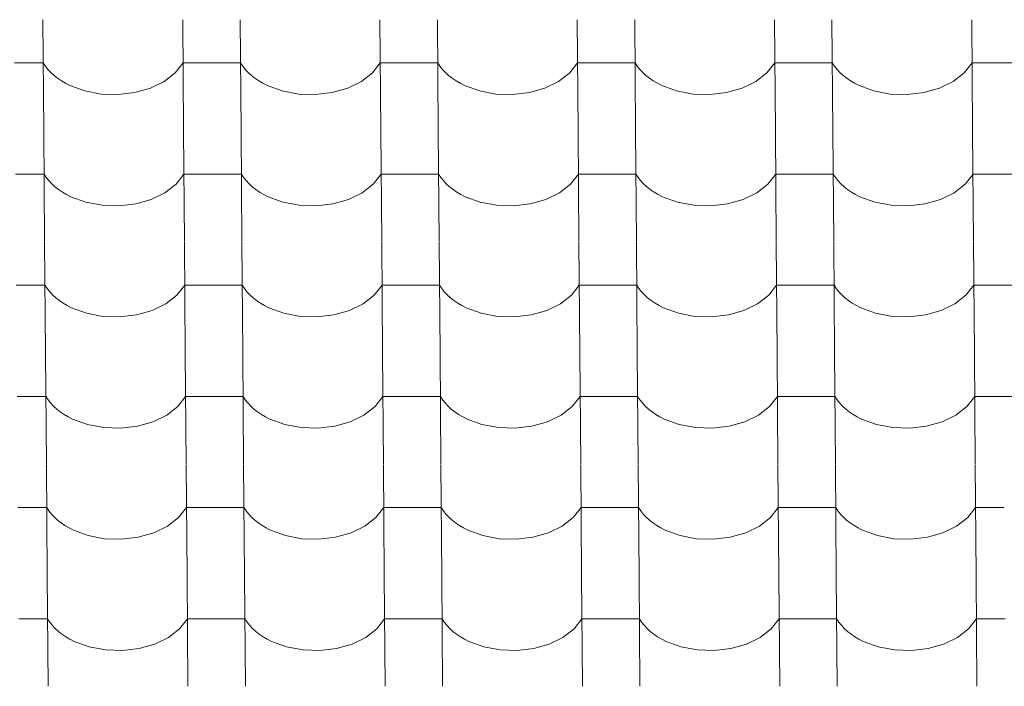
# Model space of a CAD drawing. Header units: millimetres. Extents: x -27785 to 104762, y -947 to 11132.
# Tile 30 of 146: x -18081 to -17258, y 9829 to 10386. Entities that reach past the tile are written whole.
import ezdxf

# ---------------------------------------------------------------- set-up
doc = ezdxf.new("R2010")
doc.units = ezdxf.units.MM
doc.header["$MEASUREMENT"] = 0
doc.layers.add('POHLED JIŽNÍ_1_Bourané_Výplně - Povrchové', color=7, linetype='Continuous')
doc.layers.add('POHLED JIŽNÍ_1_Konstrukce - nosné', color=7, linetype='Continuous')

# ---------------------------------------------------------------- blocks, each defined once
blk = doc.blocks.new('*X2', base_point=(-29303.7, -27473.93))
at = {"layer": 'POHLED JIŽNÍ_1_Bourané_Výplně - Povrchové', "color": 7, "linetype": 'Continuous', "lineweight": 13}
for p, q in [((-18061.8, 10386.43), (-18061.07, 10293.76)), ((-17944.83, 10386.43), (-17944.11, 10293.76)), ((-17896.8, 10386.43), (-17896.08, 10293.76)), ((-17779.84, 10386.43), (-17779.12, 10293.76)), ((-17731.8, 10386.43), (-17731.08, 10293.76)), ((-17614.84, 10386.43), (-17614.12, 10293.76)), ((-17566.81, 10386.43), (-17566.09, 10293.76)), ((-17449.85, 10386.43), (-17449.12, 10293.76)), ((-17401.81, 10386.43), (-17401.09, 10293.76)), ((-17284.85, 10386.43), (-17284.13, 10293.76)), ((-18061.51, 10350.28), (-18085.53, 10350.28)), ((-18061.51, 10350.28), (-18059.67, 10347.48)), ((-18059.67, 10347.48), (-18057.53, 10344.79)), ((-18057.53, 10344.79), (-18055.1, 10342.2)), ((-17951.15, 10341.89), (-17944.55, 10350.28)), ((-17920.54, 10350.28), (-17944.55, 10350.28)), ((-17896.52, 10350.28), (-17920.54, 10350.28)), ((-17896.52, 10350.28), (-17894.67, 10347.48)), ((-17894.67, 10347.48), (-17892.53, 10344.79)), ((-17892.53, 10344.79), (-17890.1, 10342.2)), ((-17786.16, 10341.89), (-17779.56, 10350.28)), ((-17755.54, 10350.28), (-17779.56, 10350.28)), ((-17731.52, 10350.28), (-17755.54, 10350.28)), ((-17731.52, 10350.28), (-17729.68, 10347.48)), ((-17729.68, 10347.48), (-17727.53, 10344.79)), ((-17727.53, 10344.79), (-17725.11, 10342.2)), ((-17621.16, 10341.89), (-17614.56, 10350.28)), ((-17590.54, 10350.28), (-17614.56, 10350.28)), ((-17566.53, 10350.28), (-17590.54, 10350.28)), ((-17566.53, 10350.28), (-17564.68, 10347.48)), ((-17564.68, 10347.48), (-17562.54, 10344.79)), ((-17562.54, 10344.79), (-17560.11, 10342.2)), ((-17456.17, 10341.89), (-17449.56, 10350.28)), ((-17425.55, 10350.28), (-17449.56, 10350.28)), ((-17401.53, 10350.28), (-17425.55, 10350.28)), ((-17401.53, 10350.28), (-17399.68, 10347.48)), ((-17399.68, 10347.48), (-17397.54, 10344.79)), ((-17397.54, 10344.79), (-17395.11, 10342.2)), ((-17291.17, 10341.89), (-17284.57, 10350.28)), ((-17260.55, 10350.28), (-17284.57, 10350.28)), ((-17236.53, 10350.28), (-17260.55, 10350.28)), ((-18055.1, 10342.2), (-18052.4, 10339.74)), ((-18052.4, 10339.74), (-18049.44, 10337.41)), ((-18049.44, 10337.41), (-18046.24, 10335.23)), ((-17960.41, 10334.72), (-17951.15, 10341.89)), ((-17890.1, 10342.2), (-17887.4, 10339.74)), ((-17887.4, 10339.74), (-17884.44, 10337.41)), ((-17884.44, 10337.41), (-17881.24, 10335.23)), ((-17795.41, 10334.72), (-17786.16, 10341.89)), ((-17725.11, 10342.2), (-17722.41, 10339.74)), ((-17722.41, 10339.74), (-17719.45, 10337.41)), ((-17719.45, 10337.41), (-17716.25, 10335.23)), ((-17630.42, 10334.72), (-17621.16, 10341.89)), ((-17560.11, 10342.2), (-17557.41, 10339.74)), ((-17557.41, 10339.74), (-17554.45, 10337.41)), ((-17554.45, 10337.41), (-17551.25, 10335.23)), ((-17465.42, 10334.72), (-17456.17, 10341.89)), ((-17395.11, 10342.2), (-17392.41, 10339.74)), ((-17392.41, 10339.74), (-17389.46, 10337.41)), ((-17389.46, 10337.41), (-17386.25, 10335.23)), ((-17300.43, 10334.72), (-17291.17, 10341.89)), ((-18046.24, 10335.23), (-18042.81, 10333.21)), ((-18042.81, 10333.21), (-18039.17, 10331.36)), ((-18039.17, 10331.36), (-18026.7, 10326.79)), ((-17984.87, 10325.4), (-17971.84, 10329.13)), ((-17971.84, 10329.13), (-17960.41, 10334.72)), ((-17881.24, 10335.23), (-17877.81, 10333.21)), ((-17877.81, 10333.21), (-17874.18, 10331.36)), ((-17874.18, 10331.36), (-17861.7, 10326.79)), ((-17819.88, 10325.4), (-17806.85, 10329.13)), ((-17806.85, 10329.13), (-17795.41, 10334.72)), ((-17716.25, 10335.23), (-17712.82, 10333.21)), ((-17712.82, 10333.21), (-17709.18, 10331.36)), ((-17709.18, 10331.36), (-17696.7, 10326.79)), ((-17654.88, 10325.4), (-17641.85, 10329.13)), ((-17641.85, 10329.13), (-17630.42, 10334.72)), ((-17551.25, 10335.23), (-17547.82, 10333.21)), ((-17547.82, 10333.21), (-17544.19, 10331.36)), ((-17544.19, 10331.36), (-17531.71, 10326.79)), ((-17489.88, 10325.4), (-17476.85, 10329.13)), ((-17476.85, 10329.13), (-17465.42, 10334.72)), ((-17386.25, 10335.23), (-17382.83, 10333.21)), ((-17382.83, 10333.21), (-17379.19, 10331.36)), ((-17379.19, 10331.36), (-17366.71, 10326.79)), ((-17324.89, 10325.4), (-17311.86, 10329.13)), ((-17311.86, 10329.13), (-17300.43, 10334.72)), ((-18026.7, 10326.79), (-18013.02, 10324.2)), ((-18013.02, 10324.2), (-17998.83, 10323.73)), ((-17998.83, 10323.73), (-17984.87, 10325.4)), ((-17861.7, 10326.79), (-17848.02, 10324.2)), ((-17848.02, 10324.2), (-17833.84, 10323.73)), ((-17833.84, 10323.73), (-17819.88, 10325.4)), ((-17696.7, 10326.79), (-17683.02, 10324.2)), ((-17683.02, 10324.2), (-17668.84, 10323.73)), ((-17668.84, 10323.73), (-17654.88, 10325.4)), ((-17531.71, 10326.79), (-17518.03, 10324.2)), ((-17518.03, 10324.2), (-17503.85, 10323.73)), ((-17503.85, 10323.73), (-17489.88, 10325.4)), ((-17366.71, 10326.79), (-17353.03, 10324.2)), ((-17353.03, 10324.2), (-17338.85, 10323.73)), ((-17338.85, 10323.73), (-17324.89, 10325.4)), ((-18061.07, 10293.42), (-18060.35, 10200.75)), ((-17944.11, 10293.42), (-17943.39, 10200.75)), ((-17896.08, 10293.42), (-17895.35, 10200.75)), ((-17779.11, 10293.42), (-17778.39, 10200.75)), ((-17731.08, 10293.42), (-17730.36, 10200.75)), ((-17614.12, 10293.42), (-17613.4, 10200.75)), ((-17566.08, 10293.42), (-17565.36, 10200.75)), ((-17449.12, 10293.42), (-17448.4, 10200.75)), ((-17401.09, 10293.42), (-17400.37, 10200.75)), ((-17284.13, 10293.42), (-17283.41, 10200.75)), ((-18060.79, 10257.27), (-18084.81, 10257.27)), ((-18060.79, 10257.27), (-18058.94, 10254.47)), ((-18058.94, 10254.47), (-18056.8, 10251.78)), ((-17950.43, 10248.88), (-17943.83, 10257.27)), ((-17919.81, 10257.27), (-17943.83, 10257.27)), ((-17895.79, 10257.27), (-17919.81, 10257.27)), ((-17895.79, 10257.27), (-17893.95, 10254.47)), ((-17893.95, 10254.47), (-17891.81, 10251.78)), ((-17785.44, 10248.88), (-17778.83, 10257.27)), ((-17754.82, 10257.27), (-17778.83, 10257.27)), ((-17730.8, 10257.27), (-17754.82, 10257.27)), ((-17730.8, 10257.27), (-17728.95, 10254.47)), ((-17728.95, 10254.47), (-17726.81, 10251.78)), ((-17620.44, 10248.88), (-17613.84, 10257.27)), ((-17589.82, 10257.27), (-17613.84, 10257.27)), ((-17565.8, 10257.27), (-17589.82, 10257.27)), ((-17565.8, 10257.27), (-17563.96, 10254.47)), ((-17563.96, 10254.47), (-17561.81, 10251.78)), ((-17455.44, 10248.88), (-17448.84, 10257.27)), ((-17424.82, 10257.27), (-17448.84, 10257.27)), ((-17400.81, 10257.27), (-17424.82, 10257.27)), ((-17400.81, 10257.27), (-17398.96, 10254.47)), ((-17398.96, 10254.47), (-17396.82, 10251.78)), ((-17290.45, 10248.88), (-17283.84, 10257.27)), ((-17259.83, 10257.27), (-17283.84, 10257.27)), ((-17235.81, 10257.27), (-17259.83, 10257.27)), ((-18056.8, 10251.78), (-18054.37, 10249.19)), ((-18054.37, 10249.19), (-18051.67, 10246.73)), ((-18051.67, 10246.73), (-18048.72, 10244.4)), ((-17959.69, 10241.71), (-17950.43, 10248.88)), ((-17891.81, 10251.78), (-17889.38, 10249.19)), ((-17889.38, 10249.19), (-17886.68, 10246.73)), ((-17886.68, 10246.73), (-17883.72, 10244.4)), ((-17794.69, 10241.71), (-17785.44, 10248.88)), ((-17726.81, 10251.78), (-17724.38, 10249.19)), ((-17724.38, 10249.19), (-17721.68, 10246.73)), ((-17721.68, 10246.73), (-17718.72, 10244.4)), ((-17629.69, 10241.71), (-17620.44, 10248.88)), ((-17561.81, 10251.78), (-17559.39, 10249.19)), ((-17559.39, 10249.19), (-17556.69, 10246.73)), ((-17556.69, 10246.73), (-17553.73, 10244.4)), ((-17464.7, 10241.71), (-17455.44, 10248.88)), ((-17396.82, 10251.78), (-17394.39, 10249.19)), ((-17394.39, 10249.19), (-17391.69, 10246.73)), ((-17391.69, 10246.73), (-17388.73, 10244.4)), ((-17299.7, 10241.71), (-17290.45, 10248.88)), ((-18048.72, 10244.4), (-18045.51, 10242.22)), ((-18045.51, 10242.22), (-18042.09, 10240.2)), ((-18042.09, 10240.2), (-18038.45, 10238.35)), ((-18038.45, 10238.35), (-18025.97, 10233.78)), ((-17971.12, 10236.12), (-17959.69, 10241.71)), ((-17883.72, 10244.4), (-17880.52, 10242.22)), ((-17880.52, 10242.22), (-17877.09, 10240.2)), ((-17877.09, 10240.2), (-17873.45, 10238.35)), ((-17873.45, 10238.35), (-17860.98, 10233.78)), ((-17806.12, 10236.12), (-17794.69, 10241.71)), ((-17718.72, 10244.4), (-17715.52, 10242.22)), ((-17715.52, 10242.22), (-17712.09, 10240.2)), ((-17712.09, 10240.2), (-17708.46, 10238.35)), ((-17708.46, 10238.35), (-17695.98, 10233.78)), ((-17641.13, 10236.12), (-17629.69, 10241.71)), ((-17553.73, 10244.4), (-17550.53, 10242.22)), ((-17550.53, 10242.22), (-17547.1, 10240.2)), ((-17547.1, 10240.2), (-17543.46, 10238.35)), ((-17543.46, 10238.35), (-17530.98, 10233.78)), ((-17476.13, 10236.12), (-17464.7, 10241.71)), ((-17388.73, 10244.4), (-17385.53, 10242.22)), ((-17385.53, 10242.22), (-17382.1, 10240.2)), ((-17382.1, 10240.2), (-17378.47, 10238.35)), ((-17378.47, 10238.35), (-17365.99, 10233.78)), ((-17311.13, 10236.12), (-17299.7, 10241.71)), ((-18025.97, 10233.78), (-18012.29, 10231.19)), ((-18012.29, 10231.19), (-17998.11, 10230.72)), ((-17998.11, 10230.72), (-17984.15, 10232.39)), ((-17984.15, 10232.39), (-17971.12, 10236.12)), ((-17860.98, 10233.78), (-17847.3, 10231.19)), ((-17847.3, 10231.19), (-17833.11, 10230.72)), ((-17833.11, 10230.72), (-17819.15, 10232.39)), ((-17819.15, 10232.39), (-17806.12, 10236.12)), ((-17695.98, 10233.78), (-17682.3, 10231.19)), ((-17682.3, 10231.19), (-17668.12, 10230.72)), ((-17668.12, 10230.72), (-17654.16, 10232.39)), ((-17654.16, 10232.39), (-17641.13, 10236.12)), ((-17530.98, 10233.78), (-17517.3, 10231.19)), ((-17517.3, 10231.19), (-17503.12, 10230.72)), ((-17503.12, 10230.72), (-17489.16, 10232.39)), ((-17489.16, 10232.39), (-17476.13, 10236.12)), ((-17365.99, 10233.78), (-17352.31, 10231.19)), ((-17352.31, 10231.19), (-17338.13, 10230.72)), ((-17338.13, 10230.72), (-17324.16, 10232.39)), ((-17324.16, 10232.39), (-17311.13, 10236.12)), ((-18060.35, 10200.41), (-18059.63, 10107.74)), ((-17943.39, 10200.41), (-17942.67, 10107.74)), ((-17895.35, 10200.41), (-17894.63, 10107.74)), ((-17778.39, 10200.41), (-17777.67, 10107.74)), ((-17730.36, 10200.41), (-17729.64, 10107.74)), ((-17613.39, 10200.41), (-17612.67, 10107.74)), ((-17565.36, 10200.41), (-17564.64, 10107.74)), ((-17448.4, 10200.41), (-17447.68, 10107.74)), ((-17400.36, 10200.41), (-17399.64, 10107.74)), ((-17283.4, 10200.41), (-17282.68, 10107.74)), ((-18060.07, 10164.26), (-18084.08, 10164.26)), ((-18060.07, 10164.26), (-18058.22, 10161.47)), ((-17949.71, 10155.87), (-17943.1, 10164.26)), ((-17919.09, 10164.26), (-17943.1, 10164.26)), ((-17895.07, 10164.26), (-17919.09, 10164.26)), ((-17895.07, 10164.26), (-17893.23, 10161.47)), ((-17784.71, 10155.87), (-17778.11, 10164.26)), ((-17754.09, 10164.26), (-17778.11, 10164.26)), ((-17730.07, 10164.26), (-17754.09, 10164.26)), ((-17730.07, 10164.26), (-17728.23, 10161.47)), ((-17619.72, 10155.87), (-17613.11, 10164.26)), ((-17589.1, 10164.26), (-17613.11, 10164.26)), ((-17565.08, 10164.26), (-17589.1, 10164.26)), ((-17565.08, 10164.26), (-17563.23, 10161.47)), ((-17454.72, 10155.87), (-17448.12, 10164.26)), ((-17424.1, 10164.26), (-17448.12, 10164.26)), ((-17400.08, 10164.26), (-17424.1, 10164.26)), ((-17400.08, 10164.26), (-17398.24, 10161.47)), ((-17289.72, 10155.87), (-17283.12, 10164.26)), ((-17259.1, 10164.26), (-17283.12, 10164.26)), ((-17235.09, 10164.26), (-17259.1, 10164.26)), ((-18058.22, 10161.47), (-18056.08, 10158.77)), ((-18056.08, 10158.77), (-18053.65, 10156.18)), ((-18053.65, 10156.18), (-18050.95, 10153.72)), ((-17958.96, 10148.7), (-17949.71, 10155.87)), ((-17893.23, 10161.47), (-17891.08, 10158.77)), ((-17891.08, 10158.77), (-17888.66, 10156.18)), ((-17888.66, 10156.18), (-17885.95, 10153.72)), ((-17793.97, 10148.7), (-17784.71, 10155.87)), ((-17728.23, 10161.47), (-17726.09, 10158.77)), ((-17726.09, 10158.77), (-17723.66, 10156.18)), ((-17723.66, 10156.18), (-17720.96, 10153.72)), ((-17628.97, 10148.7), (-17619.72, 10155.87)), ((-17563.23, 10161.47), (-17561.09, 10158.77)), ((-17561.09, 10158.77), (-17558.66, 10156.18)), ((-17558.66, 10156.18), (-17555.96, 10153.72)), ((-17463.97, 10148.7), (-17454.72, 10155.87)), ((-17398.24, 10161.47), (-17396.09, 10158.77)), ((-17396.09, 10158.77), (-17393.67, 10156.18)), ((-17393.67, 10156.18), (-17390.97, 10153.72)), ((-17298.98, 10148.7), (-17289.72, 10155.87)), ((-18050.95, 10153.72), (-18047.99, 10151.39)), ((-18047.99, 10151.39), (-18044.79, 10149.21)), ((-18044.79, 10149.21), (-18041.36, 10147.19)), ((-18041.36, 10147.19), (-18037.73, 10145.35)), ((-17970.39, 10143.11), (-17958.96, 10148.7)), ((-17885.95, 10153.72), (-17883, 10151.39)), ((-17883, 10151.39), (-17879.79, 10149.21)), ((-17879.79, 10149.21), (-17876.37, 10147.19)), ((-17876.37, 10147.19), (-17872.73, 10145.35)), ((-17805.4, 10143.11), (-17793.97, 10148.7)), ((-17720.96, 10153.72), (-17718, 10151.39)), ((-17718, 10151.39), (-17714.8, 10149.21)), ((-17714.8, 10149.21), (-17711.37, 10147.19)), ((-17711.37, 10147.19), (-17707.74, 10145.35)), ((-17640.4, 10143.11), (-17628.97, 10148.7)), ((-17555.96, 10153.72), (-17553, 10151.39)), ((-17553, 10151.39), (-17549.8, 10149.21)), ((-17549.8, 10149.21), (-17546.38, 10147.19)), ((-17546.38, 10147.19), (-17542.74, 10145.35)), ((-17475.41, 10143.11), (-17463.97, 10148.7)), ((-17390.97, 10153.72), (-17388.01, 10151.39)), ((-17388.01, 10151.39), (-17384.81, 10149.21)), ((-17384.81, 10149.21), (-17381.38, 10147.19)), ((-17381.38, 10147.19), (-17377.74, 10145.35)), ((-17310.41, 10143.11), (-17298.98, 10148.7)), ((-18037.73, 10145.35), (-18025.25, 10140.77)), ((-18025.25, 10140.77), (-18011.57, 10138.19)), ((-18011.57, 10138.19), (-17997.39, 10137.71)), ((-17997.39, 10137.71), (-17983.42, 10139.38)), ((-17983.42, 10139.38), (-17970.39, 10143.11)), ((-17872.73, 10145.35), (-17860.25, 10140.77)), ((-17860.25, 10140.77), (-17846.57, 10138.19)), ((-17846.57, 10138.19), (-17832.39, 10137.71)), ((-17832.39, 10137.71), (-17818.43, 10139.38)), ((-17818.43, 10139.38), (-17805.4, 10143.11)), ((-17707.74, 10145.35), (-17695.26, 10140.77)), ((-17695.26, 10140.77), (-17681.58, 10138.19)), ((-17681.58, 10138.19), (-17667.39, 10137.71)), ((-17667.39, 10137.71), (-17653.43, 10139.38)), ((-17653.43, 10139.38), (-17640.4, 10143.11)), ((-17542.74, 10145.35), (-17530.26, 10140.77)), ((-17530.26, 10140.77), (-17516.58, 10138.19)), ((-17516.58, 10138.19), (-17502.4, 10137.71)), ((-17502.4, 10137.71), (-17488.44, 10139.38)), ((-17488.44, 10139.38), (-17475.41, 10143.11)), ((-17377.74, 10145.35), (-17365.26, 10140.77)), ((-17365.26, 10140.77), (-17351.59, 10138.19)), ((-17351.59, 10138.19), (-17337.4, 10137.71)), ((-17337.4, 10137.71), (-17323.44, 10139.38)), ((-17323.44, 10139.38), (-17310.41, 10143.11)), ((-18059.62, 10107.41), (-18058.9, 10014.73)), ((-17942.66, 10107.41), (-17941.94, 10014.73)), ((-17894.63, 10107.41), (-17893.91, 10014.73)), ((-17777.67, 10107.41), (-17776.95, 10014.73)), ((-17729.63, 10107.41), (-17728.91, 10014.73)), ((-17612.67, 10107.41), (-17611.95, 10014.73)), ((-17564.64, 10107.41), (-17563.92, 10014.73)), ((-17447.67, 10107.41), (-17446.95, 10014.73)), ((-17399.64, 10107.41), (-17398.92, 10014.73)), ((-17282.68, 10107.41), (-17281.96, 10014.73)), ((-18059.34, 10071.25), (-18083.36, 10071.25)), ((-18059.34, 10071.25), (-18057.5, 10068.46)), ((-18057.5, 10068.46), (-18055.36, 10065.76)), ((-18055.36, 10065.76), (-18052.93, 10063.17)), ((-17948.98, 10062.86), (-17942.38, 10071.25)), ((-17918.36, 10071.25), (-17942.38, 10071.25)), ((-17894.35, 10071.25), (-17918.36, 10071.25)), ((-17894.35, 10071.25), (-17892.5, 10068.46)), ((-17892.5, 10068.46), (-17890.36, 10065.76)), ((-17890.36, 10065.76), (-17887.93, 10063.17)), ((-17783.99, 10062.86), (-17777.39, 10071.25)), ((-17753.37, 10071.25), (-17777.39, 10071.25)), ((-17729.35, 10071.25), (-17753.37, 10071.25)), ((-17729.35, 10071.25), (-17727.51, 10068.46)), ((-17727.51, 10068.46), (-17725.36, 10065.76)), ((-17725.36, 10065.76), (-17722.94, 10063.17)), ((-17618.99, 10062.86), (-17612.39, 10071.25)), ((-17588.37, 10071.25), (-17612.39, 10071.25)), ((-17564.36, 10071.25), (-17588.37, 10071.25)), ((-17564.36, 10071.25), (-17562.51, 10068.46)), ((-17562.51, 10068.46), (-17560.37, 10065.76)), ((-17560.37, 10065.76), (-17557.94, 10063.17)), ((-17454, 10062.86), (-17447.39, 10071.25)), ((-17423.38, 10071.25), (-17447.39, 10071.25)), ((-17399.36, 10071.25), (-17423.38, 10071.25)), ((-17399.36, 10071.25), (-17397.51, 10068.46)), ((-17397.51, 10068.46), (-17395.37, 10065.76)), ((-17395.37, 10065.76), (-17392.94, 10063.17)), ((-17289, 10062.86), (-17282.4, 10071.25)), ((-17258.38, 10071.25), (-17282.4, 10071.25)), ((-17234.36, 10071.25), (-17258.38, 10071.25)), ((-18052.93, 10063.17), (-18050.23, 10060.71)), ((-18050.23, 10060.71), (-18047.27, 10058.38)), ((-18047.27, 10058.38), (-18044.07, 10056.2)), ((-18044.07, 10056.2), (-18040.64, 10054.18)), ((-17969.67, 10050.1), (-17958.24, 10055.69)), ((-17958.24, 10055.69), (-17948.98, 10062.86)), ((-17887.93, 10063.17), (-17885.23, 10060.71)), ((-17885.23, 10060.71), (-17882.27, 10058.38)), ((-17882.27, 10058.38), (-17879.07, 10056.2)), ((-17879.07, 10056.2), (-17875.64, 10054.18)), ((-17804.68, 10050.1), (-17793.24, 10055.69)), ((-17793.24, 10055.69), (-17783.99, 10062.86)), ((-17722.94, 10063.17), (-17720.24, 10060.71)), ((-17720.24, 10060.71), (-17717.28, 10058.38)), ((-17717.28, 10058.38), (-17714.08, 10056.2)), ((-17714.08, 10056.2), (-17710.65, 10054.18)), ((-17639.68, 10050.1), (-17628.25, 10055.69)), ((-17628.25, 10055.69), (-17618.99, 10062.86)), ((-17557.94, 10063.17), (-17555.24, 10060.71)), ((-17555.24, 10060.71), (-17552.28, 10058.38)), ((-17552.28, 10058.38), (-17549.08, 10056.2)), ((-17549.08, 10056.2), (-17545.65, 10054.18)), ((-17474.68, 10050.1), (-17463.25, 10055.69)), ((-17463.25, 10055.69), (-17454, 10062.86)), ((-17392.94, 10063.17), (-17390.24, 10060.71)), ((-17390.24, 10060.71), (-17387.28, 10058.38)), ((-17387.28, 10058.38), (-17384.08, 10056.2)), ((-17384.08, 10056.2), (-17380.66, 10054.18)), ((-17309.69, 10050.1), (-17298.25, 10055.69)), ((-17298.25, 10055.69), (-17289, 10062.86)), ((-18040.64, 10054.18), (-18037, 10052.34)), ((-18037, 10052.34), (-18024.52, 10047.76)), ((-18024.52, 10047.76), (-18010.85, 10045.18)), ((-17982.7, 10046.38), (-17969.67, 10050.1)), ((-17875.64, 10054.18), (-17872.01, 10052.34)), ((-17872.01, 10052.34), (-17859.53, 10047.76)), ((-17859.53, 10047.76), (-17845.85, 10045.18)), ((-17817.71, 10046.38), (-17804.68, 10050.1)), ((-17710.65, 10054.18), (-17707.01, 10052.34)), ((-17707.01, 10052.34), (-17694.53, 10047.76)), ((-17694.53, 10047.76), (-17680.85, 10045.18)), ((-17652.71, 10046.38), (-17639.68, 10050.1)), ((-17545.65, 10054.18), (-17542.02, 10052.34)), ((-17542.02, 10052.34), (-17529.54, 10047.76)), ((-17529.54, 10047.76), (-17515.86, 10045.18)), ((-17487.71, 10046.38), (-17474.68, 10050.1)), ((-17380.66, 10054.18), (-17377.02, 10052.34)), ((-17377.02, 10052.34), (-17364.54, 10047.76)), ((-17364.54, 10047.76), (-17350.86, 10045.18)), ((-17322.72, 10046.38), (-17309.69, 10050.1)), ((-18010.85, 10045.18), (-17996.66, 10044.71)), ((-17996.66, 10044.71), (-17982.7, 10046.38)), ((-17845.85, 10045.18), (-17831.67, 10044.71)), ((-17831.67, 10044.71), (-17817.71, 10046.38)), ((-17680.85, 10045.18), (-17666.67, 10044.71)), ((-17666.67, 10044.71), (-17652.71, 10046.38)), ((-17515.86, 10045.18), (-17501.68, 10044.71)), ((-17501.68, 10044.71), (-17487.71, 10046.38)), ((-17350.86, 10045.18), (-17336.68, 10044.71)), ((-17336.68, 10044.71), (-17322.72, 10046.38)), ((-18058.9, 10014.4), (-18058.18, 9921.72)), ((-17941.94, 10014.4), (-17941.22, 9921.72)), ((-17893.9, 10014.4), (-17893.18, 9921.72)), ((-17776.94, 10014.4), (-17776.22, 9921.72)), ((-17728.91, 10014.4), (-17728.19, 9921.72)), ((-17611.95, 10014.4), (-17611.23, 9921.72)), ((-17563.91, 10014.4), (-17563.19, 9921.72)), ((-17446.95, 10014.4), (-17446.23, 9921.72)), ((-17398.92, 10014.4), (-17398.2, 9921.72)), ((-17281.96, 10014.4), (-17281.23, 9921.72)), ((-18058.62, 9978.24), (-18082.64, 9978.24)), ((-18058.62, 9978.24), (-18056.77, 9975.45)), ((-18056.77, 9975.45), (-18054.63, 9972.75)), ((-17948.26, 9969.85), (-17941.66, 9978.24)), ((-17917.64, 9978.24), (-17941.66, 9978.24)), ((-17893.62, 9978.24), (-17917.64, 9978.24)), ((-17893.62, 9978.24), (-17891.78, 9975.45)), ((-17891.78, 9975.45), (-17889.64, 9972.75)), ((-17783.26, 9969.85), (-17776.66, 9978.24)), ((-17752.64, 9978.24), (-17776.66, 9978.24)), ((-17728.63, 9978.24), (-17752.64, 9978.24)), ((-17728.63, 9978.24), (-17726.78, 9975.45)), ((-17726.78, 9975.45), (-17724.64, 9972.75)), ((-17618.27, 9969.85), (-17611.67, 9978.24)), ((-17587.65, 9978.24), (-17611.67, 9978.24)), ((-17563.63, 9978.24), (-17587.65, 9978.24)), ((-17563.63, 9978.24), (-17561.79, 9975.45)), ((-17561.79, 9975.45), (-17559.64, 9972.75)), ((-17453.27, 9969.85), (-17446.67, 9978.24)), ((-17422.65, 9978.24), (-17446.67, 9978.24)), ((-17398.64, 9978.24), (-17422.65, 9978.24)), ((-17398.64, 9978.24), (-17396.79, 9975.45)), ((-17396.79, 9975.45), (-17394.65, 9972.75)), ((-17288.28, 9969.85), (-17281.67, 9978.24)), ((-17257.66, 9978.24), (-17281.67, 9978.24)), ((-18054.63, 9972.75), (-18052.2, 9970.16)), ((-18052.2, 9970.16), (-18049.5, 9967.7)), ((-18049.5, 9967.7), (-18046.54, 9965.37)), ((-18046.54, 9965.37), (-18043.34, 9963.19)), ((-17957.51, 9962.68), (-17948.26, 9969.85)), ((-17889.64, 9972.75), (-17887.21, 9970.16)), ((-17887.21, 9970.16), (-17884.51, 9967.7)), ((-17884.51, 9967.7), (-17881.55, 9965.37)), ((-17881.55, 9965.37), (-17878.35, 9963.19)), ((-17792.52, 9962.68), (-17783.26, 9969.85)), ((-17724.64, 9972.75), (-17722.21, 9970.16)), ((-17722.21, 9970.16), (-17719.51, 9967.7)), ((-17719.51, 9967.7), (-17716.55, 9965.37)), ((-17716.55, 9965.37), (-17713.35, 9963.19)), ((-17627.52, 9962.68), (-17618.27, 9969.85)), ((-17559.64, 9972.75), (-17557.22, 9970.16)), ((-17557.22, 9970.16), (-17554.52, 9967.7)), ((-17554.52, 9967.7), (-17551.56, 9965.37)), ((-17551.56, 9965.37), (-17548.36, 9963.19)), ((-17462.53, 9962.68), (-17453.27, 9969.85)), ((-17394.65, 9972.75), (-17392.22, 9970.16)), ((-17392.22, 9970.16), (-17389.52, 9967.7)), ((-17389.52, 9967.7), (-17386.56, 9965.37)), ((-17386.56, 9965.37), (-17383.36, 9963.19)), ((-17297.53, 9962.68), (-17288.28, 9969.85)), ((-18043.34, 9963.19), (-18039.92, 9961.18)), ((-18039.92, 9961.18), (-18036.28, 9959.33)), ((-18036.28, 9959.33), (-18023.8, 9954.75)), ((-17981.98, 9953.37), (-17968.95, 9957.09)), ((-17968.95, 9957.09), (-17957.51, 9962.68)), ((-17878.35, 9963.19), (-17874.92, 9961.18)), ((-17874.92, 9961.18), (-17871.28, 9959.33)), ((-17871.28, 9959.33), (-17858.81, 9954.75)), ((-17816.98, 9953.37), (-17803.95, 9957.09)), ((-17803.95, 9957.09), (-17792.52, 9962.68)), ((-17713.35, 9963.19), (-17709.92, 9961.18)), ((-17709.92, 9961.18), (-17706.29, 9959.33)), ((-17706.29, 9959.33), (-17693.81, 9954.75)), ((-17651.99, 9953.37), (-17638.96, 9957.09)), ((-17638.96, 9957.09), (-17627.52, 9962.68)), ((-17548.36, 9963.19), (-17544.93, 9961.18)), ((-17544.93, 9961.18), (-17541.29, 9959.33)), ((-17541.29, 9959.33), (-17528.81, 9954.75)), ((-17486.99, 9953.37), (-17473.96, 9957.09)), ((-17473.96, 9957.09), (-17462.53, 9962.68)), ((-17383.36, 9963.19), (-17379.93, 9961.18)), ((-17379.93, 9961.18), (-17376.3, 9959.33)), ((-17376.3, 9959.33), (-17363.82, 9954.75)), ((-17321.99, 9953.37), (-17308.96, 9957.09)), ((-17308.96, 9957.09), (-17297.53, 9962.68)), ((-18023.8, 9954.75), (-18010.12, 9952.17)), ((-18010.12, 9952.17), (-17995.94, 9951.7)), ((-17995.94, 9951.7), (-17981.98, 9953.37)), ((-17858.81, 9954.75), (-17845.13, 9952.17)), ((-17845.13, 9952.17), (-17830.94, 9951.7)), ((-17830.94, 9951.7), (-17816.98, 9953.37)), ((-17693.81, 9954.75), (-17680.13, 9952.17)), ((-17680.13, 9952.17), (-17665.95, 9951.7)), ((-17665.95, 9951.7), (-17651.99, 9953.37)), ((-17528.81, 9954.75), (-17515.13, 9952.17)), ((-17515.13, 9952.17), (-17500.95, 9951.7)), ((-17500.95, 9951.7), (-17486.99, 9953.37)), ((-17363.82, 9954.75), (-17350.14, 9952.17)), ((-17350.14, 9952.17), (-17335.96, 9951.7)), ((-17335.96, 9951.7), (-17321.99, 9953.37)), ((-18058.18, 9921.39), (-18057.46, 9828.71)), ((-17941.22, 9921.39), (-17940.49, 9828.71)), ((-17893.18, 9921.39), (-17892.46, 9828.71)), ((-17776.22, 9921.39), (-17775.5, 9828.71)), ((-17728.19, 9921.39), (-17727.46, 9828.71)), ((-17611.22, 9921.39), (-17610.5, 9828.71)), ((-17563.19, 9921.39), (-17562.47, 9828.71)), ((-17446.23, 9921.39), (-17445.51, 9828.71)), ((-17398.19, 9921.39), (-17397.47, 9828.71)), ((-17281.23, 9921.39), (-17280.51, 9828.71)), ((-18057.9, 9885.23), (-18081.91, 9885.23)), ((-18057.9, 9885.23), (-18056.05, 9882.44)), ((-18056.05, 9882.44), (-18053.91, 9879.74)), ((-17947.54, 9876.84), (-17940.93, 9885.23)), ((-17916.92, 9885.23), (-17940.93, 9885.23)), ((-17892.9, 9885.23), (-17916.92, 9885.23)), ((-17892.9, 9885.23), (-17891.05, 9882.44)), ((-17891.05, 9882.44), (-17888.91, 9879.74)), ((-17782.54, 9876.84), (-17775.94, 9885.23)), ((-17751.92, 9885.23), (-17775.94, 9885.23)), ((-17727.9, 9885.23), (-17751.92, 9885.23)), ((-17727.9, 9885.23), (-17726.06, 9882.44)), ((-17726.06, 9882.44), (-17723.92, 9879.74)), ((-17617.54, 9876.84), (-17610.94, 9885.23)), ((-17586.93, 9885.23), (-17610.94, 9885.23)), ((-17562.91, 9885.23), (-17586.93, 9885.23)), ((-17562.91, 9885.23), (-17561.06, 9882.44)), ((-17561.06, 9882.44), (-17558.92, 9879.74)), ((-17452.55, 9876.84), (-17445.95, 9885.23)), ((-17421.93, 9885.23), (-17445.95, 9885.23)), ((-17397.91, 9885.23), (-17421.93, 9885.23)), ((-17397.91, 9885.23), (-17396.07, 9882.44)), ((-17396.07, 9882.44), (-17393.92, 9879.74)), ((-17287.55, 9876.84), (-17280.95, 9885.23)), ((-17256.93, 9885.23), (-17280.95, 9885.23)), ((-18053.91, 9879.74), (-18051.48, 9877.15)), ((-18051.48, 9877.15), (-18048.78, 9874.69)), ((-18048.78, 9874.69), (-18045.82, 9872.36)), ((-17956.79, 9869.67), (-17947.54, 9876.84)), ((-17888.91, 9879.74), (-17886.48, 9877.15)), ((-17886.48, 9877.15), (-17883.78, 9874.69)), ((-17883.78, 9874.69), (-17880.83, 9872.36)), ((-17791.79, 9869.67), (-17782.54, 9876.84)), ((-17723.92, 9879.74), (-17721.49, 9877.15)), ((-17721.49, 9877.15), (-17718.79, 9874.69)), ((-17718.79, 9874.69), (-17715.83, 9872.36)), ((-17626.8, 9869.67), (-17617.54, 9876.84)), ((-17558.92, 9879.74), (-17556.49, 9877.15)), ((-17556.49, 9877.15), (-17553.79, 9874.69)), ((-17553.79, 9874.69), (-17550.83, 9872.36)), ((-17461.8, 9869.67), (-17452.55, 9876.84)), ((-17393.92, 9879.74), (-17391.5, 9877.15)), ((-17391.5, 9877.15), (-17388.8, 9874.69)), ((-17388.8, 9874.69), (-17385.84, 9872.36)), ((-17296.81, 9869.67), (-17287.55, 9876.84)), ((-18045.82, 9872.36), (-18042.62, 9870.18)), ((-18042.62, 9870.18), (-18039.19, 9868.17)), ((-18039.19, 9868.17), (-18035.56, 9866.32)), ((-18035.56, 9866.32), (-18023.08, 9861.75)), ((-17968.22, 9864.08), (-17956.79, 9869.67)), ((-17880.83, 9872.36), (-17877.62, 9870.18)), ((-17877.62, 9870.18), (-17874.2, 9868.17)), ((-17874.2, 9868.17), (-17870.56, 9866.32)), ((-17870.56, 9866.32), (-17858.08, 9861.75)), ((-17803.23, 9864.08), (-17791.79, 9869.67)), ((-17715.83, 9872.36), (-17712.63, 9870.18)), ((-17712.63, 9870.18), (-17709.2, 9868.17)), ((-17709.2, 9868.17), (-17705.56, 9866.32)), ((-17705.56, 9866.32), (-17693.09, 9861.75)), ((-17638.23, 9864.08), (-17626.8, 9869.67)), ((-17550.83, 9872.36), (-17547.63, 9870.18)), ((-17547.63, 9870.18), (-17544.2, 9868.17)), ((-17544.2, 9868.17), (-17540.57, 9866.32)), ((-17540.57, 9866.32), (-17528.09, 9861.75)), ((-17473.24, 9864.08), (-17461.8, 9869.67)), ((-17385.84, 9872.36), (-17382.64, 9870.18)), ((-17382.64, 9870.18), (-17379.21, 9868.17)), ((-17379.21, 9868.17), (-17375.57, 9866.32)), ((-17375.57, 9866.32), (-17363.09, 9861.75)), ((-17308.24, 9864.08), (-17296.81, 9869.67)), ((-18023.08, 9861.75), (-18009.4, 9859.16)), ((-18009.4, 9859.16), (-17995.22, 9858.69)), ((-17995.22, 9858.69), (-17981.25, 9860.36)), ((-17981.25, 9860.36), (-17968.22, 9864.08)), ((-17858.08, 9861.75), (-17844.4, 9859.16)), ((-17844.4, 9859.16), (-17830.22, 9858.69)), ((-17830.22, 9858.69), (-17816.26, 9860.36)), ((-17816.26, 9860.36), (-17803.23, 9864.08)), ((-17693.09, 9861.75), (-17679.41, 9859.16)), ((-17679.41, 9859.16), (-17665.22, 9858.69)), ((-17665.22, 9858.69), (-17651.26, 9860.36)), ((-17651.26, 9860.36), (-17638.23, 9864.08)), ((-17528.09, 9861.75), (-17514.41, 9859.16)), ((-17514.41, 9859.16), (-17500.23, 9858.69)), ((-17500.23, 9858.69), (-17486.27, 9860.36)), ((-17486.27, 9860.36), (-17473.24, 9864.08)), ((-17363.09, 9861.75), (-17349.41, 9859.16)), ((-17349.41, 9859.16), (-17335.23, 9858.69)), ((-17335.23, 9858.69), (-17321.27, 9860.36)), ((-17321.27, 9860.36), (-17308.24, 9864.08))]:
    blk.add_line(p, q, dxfattribs=at)

msp = doc.modelspace()

# ---------------------------------------------------------------- block references
at = {"layer": 'POHLED JIŽNÍ_1_Konstrukce - nosné', "color": 9, "linetype": 'Continuous', "lineweight": 13}
msp.add_blockref('*X2', (-29303.7, -27473.93), dxfattribs=at)

doc.saveas('drawing.dxf')
